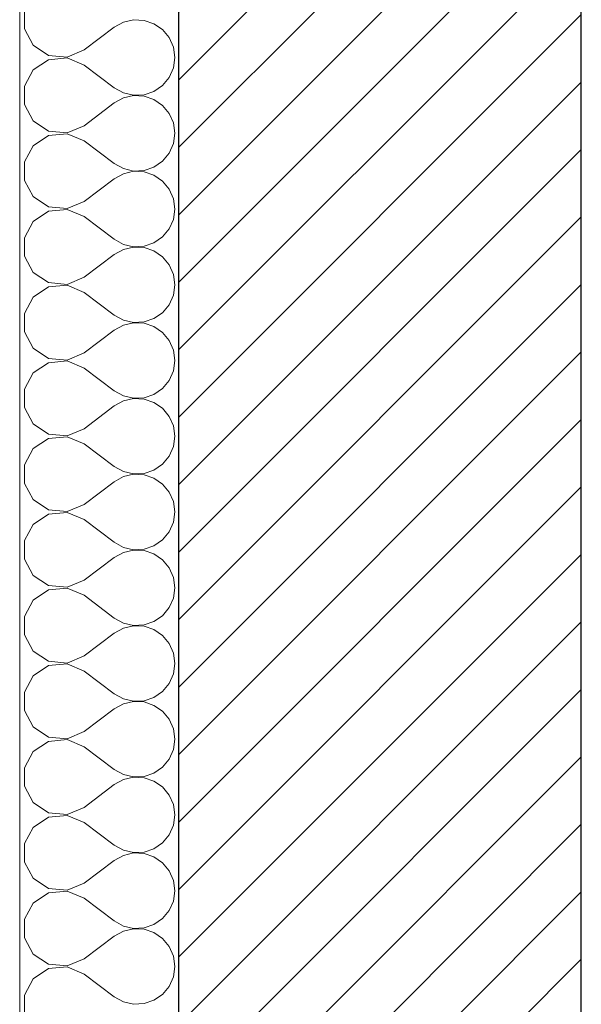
# Model space of a CAD drawing. Header units: millimetres. Extents: x 27262 to 215252, y 16288 to 306312.
# Tile 3 of 76: x 119075 to 119472, y 172086 to 172783. Entities that reach past the tile are written whole.
import ezdxf

# ---------------------------------------------------------------- set-up
doc = ezdxf.new("R2010")
doc.units = ezdxf.units.MM
doc.layers.add('KR_INW', color=252, linetype='Continuous')
for name, color, linetype, lineweight in [('KR_INW_Nr_pióra__101', 252, 'Continuous', 5), ('KR_INW_Nr_pióra__102', 252, 'Continuous', 5), ('KR_INW_Nr_pióra__27', 252, 'Continuous', 25), ('KR_INW_Nr_pióra__47', 252, 'Continuous', 15)]:
    doc.layers.add(name, color=color, linetype=linetype, lineweight=lineweight)

# ---------------------------------------------------------------- blocks, each defined once
blk = doc.blocks.new('*X185')
at = {"layer": 'KR_INW_Nr_pióra__102', "linetype": 'Continuous'}
for p, q in [((179079.73, 108687.27), (179079.73, 108669.87)), ((179135.8, 108650), (179164.37, 108671.43)), ((179172.99, 108676.2), (179164.37, 108671.43)), ((179182.59, 108678.43), (179172.99, 108676.2)), ((179192.43, 108677.95), (179182.59, 108678.43)), ((179201.77, 108674.8), (179192.43, 108677.95)), ((179209.89, 108669.22), (179201.77, 108674.8)), ((179079.73, 108669.87), (179087.95, 108654.54)), ((179216.18, 108661.63), (179209.89, 108669.22)), ((179220.15, 108652.62), (179216.18, 108661.63)), ((179087.95, 108654.54), (179102.44, 108644.91)), ((179221.51, 108642.86), (179220.15, 108652.62)), ((179102.44, 108644.91), (179119.76, 108643.27)), ((179119.76, 108643.27), (179135.8, 108650)), ((179220.15, 108633.1), (179221.51, 108642.86)), ((179102.44, 108640.81), (179087.95, 108631.17)), ((179119.76, 108642.45), (179102.44, 108640.81)), ((179135.8, 108635.71), (179119.76, 108642.45)), ((179135.8, 108635.71), (179164.37, 108614.29)), ((179087.95, 108631.17), (179079.73, 108615.84)), ((179216.18, 108624.08), (179220.15, 108633.1)), ((179079.73, 108615.84), (179079.73, 108598.44)), ((179201.77, 108610.91), (179209.89, 108616.49)), ((179209.89, 108616.49), (179216.18, 108624.08)), ((179164.37, 108614.29), (179172.99, 108609.52)), ((179172.99, 108609.52), (179182.59, 108607.29)), ((179182.59, 108607), (179172.99, 108604.77)), ((179182.59, 108607.29), (179192.43, 108607.76)), ((179192.43, 108606.52), (179182.59, 108607)), ((179192.43, 108607.76), (179201.77, 108610.91)), ((179201.77, 108603.37), (179192.43, 108606.52)), ((179079.73, 108598.44), (179087.95, 108583.11)), ((179135.8, 108578.57), (179164.37, 108600)), ((179172.99, 108604.77), (179164.37, 108600)), ((179209.89, 108597.79), (179201.77, 108603.37)), ((179216.18, 108590.2), (179209.89, 108597.79)), ((179220.15, 108581.19), (179216.18, 108590.2)), ((179087.95, 108583.11), (179102.44, 108573.48)), ((179119.76, 108571.84), (179135.8, 108578.57)), ((179221.51, 108571.43), (179220.15, 108581.19)), ((179102.44, 108569.38), (179087.95, 108559.75)), ((179102.44, 108573.48), (179119.76, 108571.84)), ((179119.76, 108571.02), (179102.44, 108569.38)), ((179135.8, 108564.29), (179119.76, 108571.02)), ((179220.15, 108561.67), (179221.51, 108571.43)), ((179087.95, 108559.75), (179079.73, 108544.41)), ((179135.8, 108564.29), (179164.37, 108542.86)), ((179216.18, 108552.65), (179220.15, 108561.67)), ((179209.89, 108545.07), (179216.18, 108552.65)), ((179079.73, 108544.41), (179079.73, 108527.02)), ((179164.37, 108542.86), (179172.99, 108538.09)), ((179201.77, 108539.48), (179209.89, 108545.07)), ((179172.99, 108533.34), (179164.37, 108528.57)), ((179172.99, 108538.09), (179182.59, 108535.86)), ((179182.59, 108535.57), (179172.99, 108533.34)), ((179182.59, 108535.86), (179192.43, 108536.34)), ((179192.43, 108535.09), (179182.59, 108535.57)), ((179192.43, 108536.34), (179201.77, 108539.48)), ((179201.77, 108531.94), (179192.43, 108535.09)), ((179209.89, 108526.36), (179201.77, 108531.94)), ((179079.73, 108527.02), (179087.95, 108511.68)), ((179135.8, 108507.14), (179164.37, 108528.57)), ((179216.18, 108518.78), (179209.89, 108526.36)), ((179220.15, 108509.76), (179216.18, 108518.78)), ((179087.95, 108511.68), (179102.44, 108502.05)), ((179119.76, 108500.41), (179135.8, 108507.14)), ((179221.51, 108500), (179220.15, 108509.76)), ((179102.44, 108497.95), (179087.95, 108488.32)), ((179102.44, 108502.05), (179119.76, 108500.41)), ((179119.76, 108499.59), (179102.44, 108497.95)), ((179135.8, 108492.86), (179119.76, 108499.59)), ((179220.15, 108490.24), (179221.51, 108500)), ((179087.95, 108488.32), (179079.73, 108472.98)), ((179135.8, 108492.86), (179164.37, 108471.43)), ((179216.18, 108481.22), (179220.15, 108490.24)), ((179209.89, 108473.64), (179216.18, 108481.22)), ((179079.73, 108472.98), (179079.73, 108455.59)), ((179164.37, 108471.43), (179172.99, 108466.66)), ((179172.99, 108466.66), (179182.59, 108464.43)), ((179192.43, 108464.91), (179201.77, 108468.06)), ((179201.77, 108468.06), (179209.89, 108473.64)), ((179135.8, 108435.71), (179164.37, 108457.14)), ((179172.99, 108461.91), (179164.37, 108457.14)), ((179182.59, 108464.14), (179172.99, 108461.91)), ((179182.59, 108464.43), (179192.43, 108464.91)), ((179192.43, 108463.66), (179182.59, 108464.14)), ((179201.77, 108460.52), (179192.43, 108463.66)), ((179209.89, 108454.93), (179201.77, 108460.52)), ((179079.73, 108455.59), (179087.95, 108440.25)), ((179216.18, 108447.35), (179209.89, 108454.93)), ((179087.95, 108440.25), (179102.44, 108430.62)), ((179220.15, 108438.33), (179216.18, 108447.35)), ((179102.44, 108430.62), (179119.76, 108428.98)), ((179119.76, 108428.98), (179135.8, 108435.71)), ((179221.51, 108428.57), (179220.15, 108438.33)), ((179102.44, 108426.52), (179087.95, 108416.89)), ((179119.76, 108428.16), (179102.44, 108426.52)), ((179135.8, 108421.43), (179119.76, 108428.16)), ((179135.8, 108421.43), (179164.37, 108400)), ((179220.15, 108418.81), (179221.51, 108428.57)), ((179087.95, 108416.89), (179079.73, 108401.56)), ((179216.18, 108409.8), (179220.15, 108418.81)), ((179079.73, 108401.56), (179079.73, 108384.16)), ((179201.77, 108396.63), (179209.89, 108402.21)), ((179209.89, 108402.21), (179216.18, 108409.8)), ((179164.37, 108400), (179172.99, 108395.23)), ((179172.99, 108395.23), (179182.59, 108393)), ((179182.59, 108392.71), (179172.99, 108390.48)), ((179182.59, 108393), (179192.43, 108393.48)), ((179192.43, 108392.24), (179182.59, 108392.71)), ((179192.43, 108393.48), (179201.77, 108396.63)), ((179201.77, 108389.09), (179192.43, 108392.24)), ((179079.73, 108384.16), (179087.95, 108368.83)), ((179135.8, 108364.29), (179164.37, 108385.71)), ((179172.99, 108390.48), (179164.37, 108385.71)), ((179209.89, 108383.51), (179201.77, 108389.09)), ((179216.18, 108375.92), (179209.89, 108383.51)), ((179220.15, 108366.9), (179216.18, 108375.92)), ((179087.95, 108368.83), (179102.44, 108359.19)), ((179119.76, 108357.55), (179135.8, 108364.29)), ((179221.51, 108357.14), (179220.15, 108366.9)), ((179102.44, 108355.09), (179087.95, 108345.46)), ((179102.44, 108359.19), (179119.76, 108357.55)), ((179119.76, 108356.73), (179102.44, 108355.09)), ((179135.8, 108350), (179119.76, 108356.73)), ((179220.15, 108347.38), (179221.51, 108357.14)), ((179135.8, 108350), (179164.37, 108328.57)), ((179216.18, 108338.37), (179220.15, 108347.38)), ((179087.95, 108345.46), (179079.73, 108330.13)), ((179209.89, 108330.78), (179216.18, 108338.37)), ((179079.73, 108330.13), (179079.73, 108312.73)), ((179164.37, 108328.57), (179172.99, 108323.8)), ((179201.77, 108325.2), (179209.89, 108330.78)), ((179172.99, 108319.05), (179164.37, 108314.29)), ((179172.99, 108323.8), (179182.59, 108321.57)), ((179182.59, 108321.28), (179172.99, 108319.05)), ((179182.59, 108321.57), (179192.43, 108322.05)), ((179192.43, 108320.81), (179182.59, 108321.28)), ((179192.43, 108322.05), (179201.77, 108325.2)), ((179201.77, 108317.66), (179192.43, 108320.81)), ((179079.73, 108312.73), (179087.95, 108297.4)), ((179135.8, 108292.86), (179164.37, 108314.29)), ((179209.89, 108312.08), (179201.77, 108317.66)), ((179216.18, 108304.49), (179209.89, 108312.08)), ((179220.15, 108295.47), (179216.18, 108304.49)), ((179087.95, 108297.4), (179102.44, 108287.77)), ((179119.76, 108286.12), (179135.8, 108292.86)), ((179221.51, 108285.71), (179220.15, 108295.47)), ((179102.44, 108283.66), (179087.95, 108274.03)), ((179102.44, 108287.77), (179119.76, 108286.12)), ((179119.76, 108285.31), (179102.44, 108283.66)), ((179135.8, 108278.57), (179119.76, 108285.31)), ((179220.15, 108275.95), (179221.51, 108285.71)), ((179087.95, 108274.03), (179079.73, 108258.7)), ((179135.8, 108278.57), (179164.37, 108257.14)), ((179216.18, 108266.94), (179220.15, 108275.95)), ((179209.89, 108259.35), (179216.18, 108266.94)), ((179079.73, 108258.7), (179079.73, 108241.3)), ((179164.37, 108257.14), (179172.99, 108252.37)), ((179192.43, 108250.62), (179201.77, 108253.77)), ((179201.77, 108253.77), (179209.89, 108259.35)), ((179172.99, 108247.63), (179164.37, 108242.86)), ((179172.99, 108252.37), (179182.59, 108250.14)), ((179182.59, 108249.86), (179172.99, 108247.63)), ((179182.59, 108250.14), (179192.43, 108250.62)), ((179192.43, 108249.38), (179182.59, 108249.86)), ((179201.77, 108246.23), (179192.43, 108249.38)), ((179209.89, 108240.65), (179201.77, 108246.23)), ((179079.73, 108241.3), (179087.95, 108225.97)), ((179135.8, 108221.43), (179164.37, 108242.86)), ((179216.18, 108233.06), (179209.89, 108240.65)), ((179087.95, 108225.97), (179102.44, 108216.34)), ((179220.15, 108224.05), (179216.18, 108233.06)), ((179102.44, 108216.34), (179119.76, 108214.69)), ((179119.76, 108214.69), (179135.8, 108221.43)), ((179221.51, 108214.29), (179220.15, 108224.05)), ((179102.44, 108212.23), (179087.95, 108202.6)), ((179119.76, 108213.88), (179102.44, 108212.23)), ((179135.8, 108207.14), (179119.76, 108213.88)), ((179135.8, 108207.14), (179164.37, 108185.71)), ((179220.15, 108204.53), (179221.51, 108214.29)), ((179087.95, 108202.6), (179079.73, 108187.27)), ((179216.18, 108195.51), (179220.15, 108204.53)), ((179201.77, 108182.34), (179209.89, 108187.92)), ((179209.89, 108187.92), (179216.18, 108195.51)), ((179079.73, 108187.27), (179079.73, 108169.87)), ((179164.37, 108185.71), (179172.99, 108180.95)), ((179172.99, 108180.95), (179182.59, 108178.72)), ((179182.59, 108178.72), (179192.43, 108179.19)), ((179192.43, 108179.19), (179201.77, 108182.34)), ((179079.73, 108169.87), (179087.95, 108154.54)), ((179135.8, 108150), (179164.37, 108171.43)), ((179172.99, 108176.2), (179164.37, 108171.43)), ((179182.59, 108178.43), (179172.99, 108176.2)), ((179192.43, 108177.95), (179182.59, 108178.43)), ((179201.77, 108174.8), (179192.43, 108177.95)), ((179209.89, 108169.22), (179201.77, 108174.8)), ((179216.18, 108161.63), (179209.89, 108169.22)), ((179220.15, 108152.62), (179216.18, 108161.63)), ((179087.95, 108154.54), (179102.44, 108144.91)), ((179221.51, 108142.86), (179220.15, 108152.62)), ((179102.44, 108144.91), (179119.76, 108143.27)), ((179119.76, 108142.45), (179102.44, 108140.81)), ((179119.76, 108143.27), (179135.8, 108150)), ((179135.8, 108135.71), (179119.76, 108142.45)), ((179220.15, 108133.1), (179221.51, 108142.86)), ((179102.44, 108140.81), (179087.95, 108131.17)), ((179135.8, 108135.71), (179164.37, 108114.29)), ((179216.18, 108124.08), (179220.15, 108133.1)), ((179087.95, 108131.17), (179079.73, 108115.84)), ((179209.89, 108116.49), (179216.18, 108124.08)), ((179079.73, 108115.84), (179079.73, 108098.44)), ((179164.37, 108114.29), (179172.99, 108109.52)), ((179201.77, 108110.91), (179209.89, 108116.49)), ((179172.99, 108104.77), (179164.37, 108100)), ((179172.99, 108109.52), (179182.59, 108107.29)), ((179182.59, 108107), (179172.99, 108104.77)), ((179182.59, 108107.29), (179192.43, 108107.76)), ((179192.43, 108106.52), (179182.59, 108107)), ((179192.43, 108107.76), (179201.77, 108110.91)), ((179201.77, 108103.37), (179192.43, 108106.52)), ((179079.73, 108098.44), (179087.95, 108083.11)), ((179135.8, 108078.57), (179164.37, 108100)), ((179209.89, 108097.79), (179201.77, 108103.37)), ((179216.18, 108090.2), (179209.89, 108097.79)), ((179220.15, 108081.19), (179216.18, 108090.2)), ((179087.95, 108083.11), (179102.44, 108073.48)), ((179119.76, 108071.84), (179135.8, 108078.57)), ((179221.51, 108071.43), (179220.15, 108081.19)), ((179102.44, 108069.38), (179087.95, 108059.75)), ((179102.44, 108073.48), (179119.76, 108071.84)), ((179119.76, 108071.02), (179102.44, 108069.38)), ((179135.8, 108064.29), (179119.76, 108071.02)), ((179220.15, 108061.67), (179221.51, 108071.43)), ((179087.95, 108059.75), (179079.73, 108044.41)), ((179135.8, 108064.29), (179164.37, 108042.86)), ((179216.18, 108052.65), (179220.15, 108061.67)), ((179209.89, 108045.07), (179216.18, 108052.65)), ((179079.73, 108044.41), (179079.73, 108027.02)), ((179164.37, 108042.86), (179172.99, 108038.09)), ((179192.43, 108036.34), (179201.77, 108039.48)), ((179201.77, 108039.48), (179209.89, 108045.07)), ((179172.99, 108033.34), (179164.37, 108028.57)), ((179172.99, 108038.09), (179182.59, 108035.86)), ((179182.59, 108035.57), (179172.99, 108033.34)), ((179182.59, 108035.86), (179192.43, 108036.34)), ((179192.43, 108035.09), (179182.59, 108035.57)), ((179201.77, 108031.94), (179192.43, 108035.09)), ((179209.89, 108026.36), (179201.77, 108031.94)), ((179079.73, 108027.02), (179087.95, 108011.68)), ((179135.8, 108007.14), (179164.37, 108028.57)), ((179216.18, 108018.78), (179209.89, 108026.36)), ((179087.95, 108011.68), (179102.44, 108002.05)), ((179220.15, 108009.76), (179216.18, 108018.78)), ((179119.76, 108000.41), (179135.8, 108007.14)), ((179221.51, 108000), (179220.15, 108009.76)), ((179102.44, 107997.95), (179087.95, 107988.32)), ((179102.44, 108002.05), (179119.76, 108000.41)), ((179119.76, 107999.59), (179102.44, 107997.95)), ((179135.8, 107992.86), (179119.76, 107999.59)), ((179135.8, 107992.86), (179164.37, 107971.43)), ((179220.15, 107990.24), (179221.51, 108000)), ((179087.95, 107988.32), (179079.73, 107972.98)), ((179216.18, 107981.22), (179220.15, 107990.24)), ((179209.89, 107973.64), (179216.18, 107981.22)), ((179079.73, 107972.98), (179079.73, 107955.59)), ((179164.37, 107971.43), (179172.99, 107966.66)), ((179172.99, 107966.66), (179182.59, 107964.43)), ((179192.43, 107964.91), (179201.77, 107968.06)), ((179201.77, 107968.06), (179209.89, 107973.64)), ((179135.8, 107935.71), (179164.37, 107957.14)), ((179172.99, 107961.91), (179164.37, 107957.14)), ((179182.59, 107964.14), (179172.99, 107961.91)), ((179182.59, 107964.43), (179192.43, 107964.91)), ((179192.43, 107963.66), (179182.59, 107964.14)), ((179201.77, 107960.52), (179192.43, 107963.66)), ((179209.89, 107954.93), (179201.77, 107960.52)), ((179079.73, 107955.59), (179087.95, 107940.25)), ((179216.18, 107947.35), (179209.89, 107954.93)), ((179220.15, 107938.33), (179216.18, 107947.35)), ((179087.95, 107940.25), (179102.44, 107930.62)), ((179221.51, 107928.57), (179220.15, 107938.33)), ((179102.44, 107930.62), (179119.76, 107928.98)), ((179119.76, 107928.16), (179102.44, 107926.52)), ((179119.76, 107928.98), (179135.8, 107935.71)), ((179135.8, 107921.43), (179119.76, 107928.16)), ((179220.15, 107918.81), (179221.51, 107928.57)), ((179102.44, 107926.52), (179087.95, 107916.89)), ((179135.8, 107921.43), (179164.37, 107900)), ((179216.18, 107909.8), (179220.15, 107918.81)), ((179087.95, 107916.89), (179079.73, 107901.56)), ((179209.89, 107902.21), (179216.18, 107909.8)), ((179079.73, 107901.56), (179079.73, 107884.16)), ((179164.37, 107900), (179172.99, 107895.23)), ((179201.77, 107896.63), (179209.89, 107902.21)), ((179172.99, 107895.23), (179182.59, 107893)), ((179182.59, 107892.71), (179172.99, 107890.48)), ((179182.59, 107893), (179192.43, 107893.48)), ((179192.43, 107892.24), (179182.59, 107892.71)), ((179192.43, 107893.48), (179201.77, 107896.63)), ((179201.77, 107889.09), (179192.43, 107892.24)), ((179079.73, 107884.16), (179087.95, 107868.83)), ((179135.8, 107864.29), (179164.37, 107885.71)), ((179172.99, 107890.48), (179164.37, 107885.71)), ((179209.89, 107883.51), (179201.77, 107889.09)), ((179216.18, 107875.92), (179209.89, 107883.51)), ((179220.15, 107866.9), (179216.18, 107875.92)), ((179087.95, 107868.83), (179102.44, 107859.19)), ((179119.76, 107857.55), (179135.8, 107864.29)), ((179221.51, 107857.14), (179220.15, 107866.9)), ((179102.44, 107855.09), (179087.95, 107845.46)), ((179102.44, 107859.19), (179119.76, 107857.55)), ((179119.76, 107856.73), (179102.44, 107855.09)), ((179135.8, 107850), (179119.76, 107856.73)), ((179220.15, 107847.38), (179221.51, 107857.14)), ((179087.95, 107845.46), (179079.73, 107830.13)), ((179135.8, 107850), (179164.37, 107828.57)), ((179216.18, 107838.37), (179220.15, 107847.38)), ((179209.89, 107830.78), (179216.18, 107838.37)), ((179079.73, 107830.13), (179079.73, 107812.73)), ((179164.37, 107828.57), (179172.99, 107823.8)), ((179201.77, 107825.2), (179209.89, 107830.78)), ((179172.99, 107819.05), (179164.37, 107814.29)), ((179172.99, 107823.8), (179182.59, 107821.57)), ((179182.59, 107821.28), (179172.99, 107819.05)), ((179182.59, 107821.57), (179192.43, 107822.05)), ((179192.43, 107820.81), (179182.59, 107821.28)), ((179192.43, 107822.05), (179201.77, 107825.2)), ((179201.77, 107817.66), (179192.43, 107820.81)), ((179209.89, 107812.08), (179201.77, 107817.66)), ((179079.73, 107812.73), (179087.95, 107797.4)), ((179135.8, 107792.86), (179164.37, 107814.29)), ((179216.18, 107804.49), (179209.89, 107812.08)), ((179220.15, 107795.47), (179216.18, 107804.49)), ((179087.95, 107797.4), (179102.44, 107787.77)), ((179119.76, 107786.12), (179135.8, 107792.86)), ((179221.51, 107785.71), (179220.15, 107795.47)), ((179102.44, 107783.66), (179087.95, 107774.03)), ((179102.44, 107787.77), (179119.76, 107786.12)), ((179119.76, 107785.31), (179102.44, 107783.66)), ((179135.8, 107778.57), (179119.76, 107785.31)), ((179220.15, 107775.95), (179221.51, 107785.71)), ((179087.95, 107774.03), (179079.73, 107758.7)), ((179135.8, 107778.57), (179164.37, 107757.14)), ((179216.18, 107766.94), (179220.15, 107775.95)), ((179209.89, 107759.35), (179216.18, 107766.94)), ((179079.73, 107758.7), (179079.73, 107741.3)), ((179164.37, 107757.14), (179172.99, 107752.37)), ((179172.99, 107752.37), (179182.59, 107750.14)), ((179192.43, 107750.62), (179201.77, 107753.77)), ((179201.77, 107753.77), (179209.89, 107759.35)), ((179182.59, 107750.14), (179192.43, 107750.62))]:
    blk.add_line(p, q, dxfattribs=at)
blk = doc.blocks.new('Ściana_3', base_point=(179075.09, 121675.59))
at = {"layer": 'KR_INW_Nr_pióra__101', "linetype": 'Continuous'}
h = blk.add_hatch(dxfattribs=at)
h.set_pattern_fill('CEGŁA_LICÓWKA', color=256, style=0, pattern_type=2)
h.set_pattern_definition([(45, (0, 0), (-31.819804, 31.819804), [])])
h.paths.add_polyline_path([(179225.09, 107005.14), (179605.09, 107385.14), (179605.09, 113729.1), (179405.09, 113729.1), (179290.09, 113729.1), (179225.09, 113729.1)])
at = {"layer": 'KR_INW_Nr_pióra__27', "linetype": 'Continuous'}
blk.add_line((179225.09, 113729.1), (179225.09, 107005.14), dxfattribs=at)
at = {"layer": 'KR_INW_Nr_pióra__27', "linetype": 'Continuous', "flags": 128}
blk.add_lwpolyline([(179605.09, 107385.14), (179605.09, 112967.56)], dxfattribs=at)
at = {"layer": 'KR_INW_Nr_pióra__47', "linetype": 'Continuous', "flags": 128}
blk.add_lwpolyline([(179075.09, 113729.1), (179075.09, 106855.14)], dxfattribs=at)
at = {"layer": 'KR_INW'}
blk.add_blockref('*X185', (0, 0), dxfattribs=at)

msp = doc.modelspace()

# ---------------------------------------------------------------- block references
at = {"layer": 'KR_INW', "color": 252, "xscale": 0.75, "yscale": 0.75, "zscale": 0.75}
msp.add_blockref('Ściana_3', (119074.79, 182530.5), dxfattribs=at)

doc.saveas('drawing.dxf')
